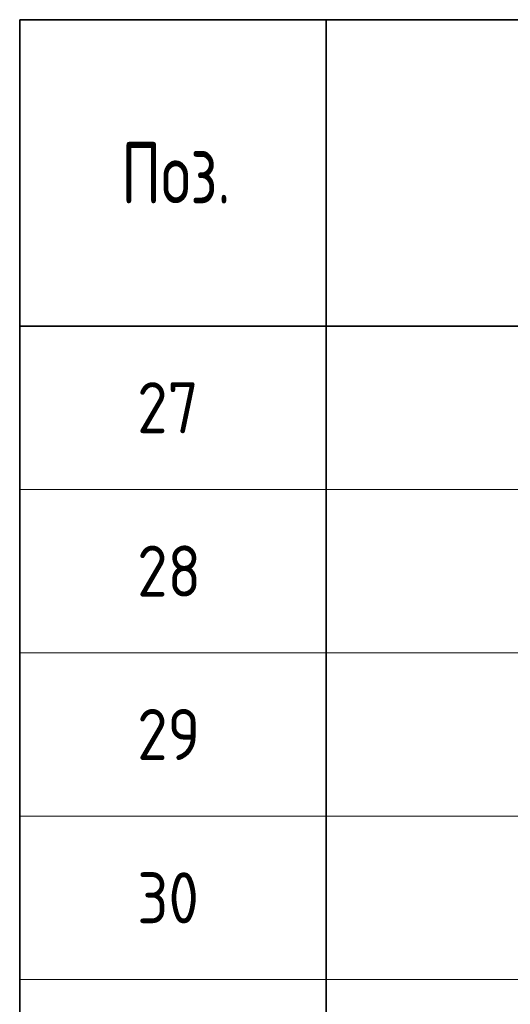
# Model space of a CAD drawing. Header units: metres. Extents: x -38 to 107, y -15 to 21.
# Tile 207 of 254: x 67.92 to 70.32, y 9.95 to 14.77. Entities that reach past the tile are written whole.
import ezdxf

# ---------------------------------------------------------------- set-up
doc = ezdxf.new("R2010")
doc.units = ezdxf.units.M
doc.layers.add('XR$5$Текст_ примечание', color=7, linetype='Continuous', lineweight=13)
doc.styles.add('ISOCPEUR', font='txt')

msp = doc.modelspace()

# ---------------------------------------------------------------- linework, layer by layer
at = {"layer": 'XR$5$Текст_ примечание', "color": 7, "linetype": 'Continuous', "lineweight": 35, "transparency": 33554687}
for p, q in [((86.4198, 14.7717), (67.9198, 14.7717)), ((67.9198, 14.7717), (67.9198, 13.2717)), ((69.4198, 14.7717), (69.4198, 13.2717)), ((86.4198, 13.2717), (67.9198, 13.2717)), ((67.9198, 13.2717), (67.9198, 12.4717)), ((69.4198, 13.2717), (69.4198, 12.4717)), ((67.9198, 12.4717), (67.9198, 11.6717)), ((69.4198, 12.4717), (69.4198, 11.6717)), ((67.9198, 11.6717), (67.9198, 10.8717)), ((69.4198, 11.6717), (69.4198, 10.8717)), ((67.9198, 10.8717), (67.9198, 10.0717)), ((69.4198, 10.8717), (69.4198, 10.0717)), ((67.9198, 10.0717), (67.9198, 9.2717)), ((69.4198, 10.0717), (69.4198, 9.2717))]:
    msp.add_line(p, q, dxfattribs=at)
at = {"layer": 'XR$5$Текст_ примечание', "color": 7, "linetype": 'Continuous', "lineweight": 13, "transparency": 33554687}
for p, q in [((86.4198, 12.4717), (67.9198, 12.4717)), ((86.4198, 11.6717), (67.9198, 11.6717)), ((86.4198, 10.8717), (67.9198, 10.8717)), ((86.4198, 10.0717), (67.9198, 10.0717))]:
    msp.add_line(p, q, dxfattribs=at)

# ---------------------------------------------------------------- texts
at = {"layer": 'XR$5$Текст_ примечание', "color": 7, "linetype": 'Continuous', "lineweight": 35, "transparency": 33554687, "attachment_point": 7, "style": 'ISOCPEUR'}
for s, insert, char_height, width in [('\\W0.74;Поз.', (68.4162, 13.8717), 0.3, 0.698388), ('\\W0.87;27', (68.4948, 12.7467), 0.25, 0.45901), ('\\W0.87;28', (68.4948, 11.9467), 0.25, 0.45901), ('\\W0.87;29', (68.4948, 11.1467), 0.25, 0.45901), ('\\W0.87;30', (68.4948, 10.3467), 0.25, 0.45901)]:
    msp.add_mtext(s, dxfattribs=dict(at, insert=insert, char_height=char_height, width=width))

doc.saveas('drawing.dxf')
